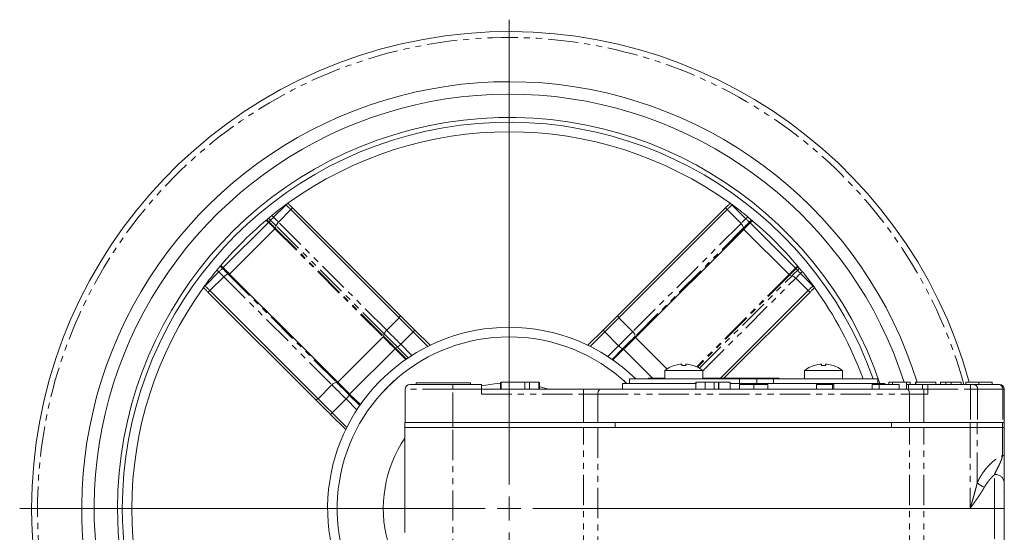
# Model space of a CAD drawing. Header units: millimetres. Extents: x 35 to 726, y 59 to 831.
# Tile 18 of 18: x 510 to 716, y 724 to 831. Entities that reach past the tile are written whole.
import ezdxf

# ---------------------------------------------------------------- set-up
doc = ezdxf.new("R2010")
doc.units = ezdxf.units.MM
doc.linetypes.add('PHANTOM', pattern=[12.7, 6.35, -1.27, 1.27, -1.27, 1.27, -1.27])

# ---------------------------------------------------------------- blocks, each defined once
blk = doc.blocks.new('SW_CENTERMARKSYMBOL_21')
at = {"color": 0, "linetype": 'Continuous', "lineweight": 0}
for p, q in [((0, 5), (0, 102.5)), ((0, 0), (0, 2.5)), ((-5, 0), (-102.5, 0)), ((0, 0), (-2.5, 0)), ((0, 0), (0, -2.5)), ((0, 0), (2.5, 0)), ((5, 0), (102.5, 0)), ((0, -5), (0, -102.5))]:
    blk.add_line(p, q, dxfattribs=at)

msp = doc.modelspace()

# ---------------------------------------------------------------- linework, layer by layer
at = {"color": 7, "linetype": 'Continuous', "lineweight": 15}
for p, q in [((562.78, 789.58), (565.39, 792.19)), ((565.39, 792.19), (565.34, 792.23)), ((565.39, 792.19), (565.68, 792.48)), ((565.68, 792.48), (565.75, 792.53)), ((658.43, 792.53), (658.5, 792.48)), ((658.5, 792.48), (658.79, 792.19)), ((658.84, 792.23), (658.79, 792.19)), ((658.79, 792.19), (661.7, 789.28)), ((566.4, 791.18), (563.79, 788.57)), ((566.71, 791.57), (566.36, 791.22)), ((589.04, 768.54), (566.36, 791.22)), ((566.71, 791.57), (589.39, 768.89)), ((634.79, 768.89), (657.47, 791.57)), ((657.82, 791.22), (635.14, 768.54)), ((657.47, 791.57), (657.82, 791.22)), ((660.69, 788.27), (657.78, 791.18)), ((552.22, 779.02), (561.71, 788.51)), ((561.82, 788.62), (562.15, 788.95)), ((662.44, 788.54), (662.58, 788.4)), ((663.07, 788.86), (662.59, 788.39)), ((662.59, 788.39), (672.09, 778.89)), ((563.05, 787.17), (553.56, 777.68)), ((563.29, 787.8), (563.13, 787.3)), ((638.58, 764.37), (661.26, 787.05)), ((661.23, 787.33), (661.25, 787.08)), ((670.75, 777.56), (661.26, 787.05)), ((548.42, 775.22), (551.32, 778.12)), ((551.74, 779.49), (552.22, 779.02)), ((552.06, 778.86), (552.2, 779)), ((553.27, 777.65), (553.53, 777.67)), ((576.23, 755), (553.56, 777.68)), ((672.19, 778.79), (672.52, 778.46)), ((673.16, 777.82), (675.76, 775.22)), ((552.33, 777.11), (549.43, 774.21)), ((671.38, 777.31), (670.88, 777.47)), ((674.75, 774.21), (672.15, 776.81)), ((548.07, 774.85), (548.12, 774.92)), ((548.12, 774.92), (548.42, 775.22)), ((548.37, 775.26), (548.42, 775.22)), ((549.03, 773.89), (549.39, 774.25)), ((571.71, 751.21), (549.03, 773.89)), ((549.39, 774.25), (572.07, 751.57)), ((656.36, 755.81), (674.79, 774.25)), ((675.15, 773.89), (657.07, 755.81)), ((675.15, 773.89), (674.79, 774.25)), ((675.76, 775.22), (675.81, 775.26)), ((675.76, 775.22), (676.06, 774.92)), ((589.08, 768.5), (586.47, 765.89)), ((589.39, 768.89), (589.04, 768.54)), ((635.14, 768.54), (634.79, 768.89)), ((638.01, 765.59), (635.1, 768.5)), ((589.42, 762.95), (592.02, 765.55)), ((592.04, 765.53), (592.39, 765.89)), ((595.08, 762.49), (592.04, 765.53)), ((592.39, 765.89), (595.55, 762.73)), ((628.63, 762.73), (631.79, 765.89)), ((632.14, 765.53), (629.1, 762.49)), ((631.79, 765.89), (632.14, 765.53)), ((632.16, 765.55), (635.06, 762.65)), ((585.73, 764.49), (576.23, 755)), ((585.81, 764.62), (585.97, 765.12)), ((645.17, 757.77), (638.58, 764.37)), ((578.71, 752.52), (588.21, 762.01)), ((588.73, 762.37), (588.32, 762.11)), ((633.86, 759.66), (636.1, 761.89)), ((636.1, 761.89), (642.17, 755.81)), ((644.7, 757.44), (644.7, 755.71)), ((652.7, 757.44), (644.7, 757.44)), ((652.7, 755.71), (652.7, 757.44)), ((673.98, 757.44), (673.98, 755.71)), ((681.98, 757.44), (673.98, 757.44)), ((681.98, 755.71), (681.98, 757.44)), ((585.28, 752.55), (588.06, 755.32)), ((610.34, 753.51), (610.34, 755.01)), ((610.45, 755.01), (610.45, 753.51)), ((615.37, 755.01), (610.45, 755.01)), ((615.37, 753.51), (615.37, 755.01)), ((616.39, 755.01), (615.37, 755.01)), ((616.39, 753.51), (616.39, 755.01)), ((618.34, 755.01), (616.39, 755.01)), ((618.34, 753.51), (618.34, 755.01)), ((618.45, 753.51), (618.45, 755.01)), ((636.12, 755.32), (636.73, 754.71)), ((637.34, 755.71), (637.34, 754.71)), ((660.35, 755.71), (637.34, 755.71)), ((641.31, 755.71), (641.31, 755.81)), ((644.22, 755.81), (641.31, 755.81)), ((644.22, 755.71), (644.22, 755.81)), ((644.55, 755.81), (644.22, 755.81)), ((644.55, 755.71), (644.55, 755.81)), ((644.7, 755.81), (644.55, 755.81)), ((651.25, 753.51), (651.25, 755.01)), ((652.7, 755.81), (653.33, 755.81)), ((653.17, 753.51), (653.17, 755.01)), ((653.33, 755.81), (653.33, 755.71)), ((653.33, 755.81), (654.08, 755.81)), ((654.08, 755.81), (654.08, 755.71)), ((654.08, 755.81), (658.96, 755.81)), ((655.98, 753.51), (655.98, 755.01)), ((655.98, 755.01), (656.07, 755.01)), ((656.07, 755.01), (656.07, 753.51)), ((658.43, 755.01), (658.43, 753.51)), ((658.96, 755.81), (658.96, 755.71)), ((658.96, 755.81), (663.95, 755.81)), ((660.35, 754.71), (660.35, 755.71)), ((660.35, 755.71), (664, 755.71)), ((663.95, 755.81), (663.95, 755.71)), ((663.95, 755.81), (668.69, 755.81)), ((664, 754.71), (664, 755.71)), ((664, 755.71), (667.47, 755.71)), ((667.47, 755.71), (667.47, 754.71)), ((689.34, 755.71), (667.47, 755.71)), ((668.69, 755.71), (668.69, 755.81)), ((689.34, 754.71), (689.34, 755.71)), ((691.66, 754.51), (691.66, 755.01)), ((692.39, 755.01), (691.66, 755.01)), ((692.39, 755.01), (692.39, 754.51)), ((695.34, 755.01), (692.39, 755.01)), ((695.34, 753.51), (695.34, 755.01)), ((696.12, 755.01), (695.34, 755.01)), ((696.12, 754.51), (696.12, 755.01)), ((697.21, 754.51), (697.21, 755.01)), ((697.3, 755.01), (697.21, 755.01)), ((697.3, 754.51), (697.3, 755.01)), ((701.48, 755.01), (697.3, 755.01)), ((701.48, 754.51), (701.48, 755.01)), ((702.48, 754.51), (702.48, 755.01)), ((703.56, 754.51), (703.56, 755.01)), ((706.84, 755.01), (704.69, 755.01)), ((706.84, 754.51), (706.84, 755.01)), ((707.75, 754.51), (707.75, 755.01)), ((710.52, 754.51), (710.52, 755.01)), ((713.3, 754.51), (713.3, 755.01)), ((575.01, 754.43), (572.11, 751.53)), ((590.34, 753.51), (590.34, 746.51)), ((592.67, 754.83), (592.67, 754.51)), ((604.01, 754.83), (592.67, 754.83)), ((600.34, 754.51), (606.34, 754.51)), ((604.01, 754.51), (604.01, 754.83)), ((606.34, 753.51), (606.34, 754.51)), ((606.34, 752.51), (606.34, 753.51)), ((606.34, 753.51), (627.68, 753.51)), ((620.35, 753.51), (618.34, 754.09)), ((635.84, 754.71), (635.84, 753.51)), ((651.34, 754.71), (635.84, 754.71)), ((661.78, 754.71), (658.34, 754.71)), ((660.34, 754.51), (660.34, 753.51)), ((660.34, 754.51), (663.34, 754.51)), ((661.78, 754.71), (664, 754.71)), ((663.34, 754.51), (663.34, 753.51)), ((663.34, 754.51), (666.34, 754.51)), ((664, 754.71), (666.11, 754.71)), ((690.84, 754.71), (666.11, 754.71)), ((666.34, 754.51), (666.34, 753.51)), ((676.47, 754.51), (676.47, 753.51)), ((676.47, 754.51), (679.85, 754.51)), ((679.85, 753.51), (679.85, 754.51)), ((679.85, 754.51), (680.16, 754.51)), ((680.16, 754.51), (680.16, 753.51)), ((688.18, 754.51), (688.18, 753.51)), ((688.18, 754.51), (689.6, 754.51)), ((689.6, 754.51), (689.6, 753.51)), ((689.6, 754.51), (693.84, 754.51)), ((690.84, 754.51), (690.84, 754.71)), ((690.84, 754.71), (690.84, 754.71)), ((693.84, 753.51), (693.84, 754.51)), ((695.34, 754.51), (695.34, 753.51)), ((695.34, 754.51), (695.8, 754.51)), ((695.8, 754.51), (695.8, 753.51)), ((695.8, 754.51), (698.73, 754.51)), ((698.73, 754.51), (698.73, 753.51)), ((698.73, 754.51), (699.84, 754.51)), ((699.01, 753.51), (699.84, 753.51)), ((699.84, 754.51), (699.84, 753.51)), ((699.84, 754.51), (708.73, 754.51)), ((699.84, 752.51), (699.84, 753.51)), ((715.84, 746.51), (715.84, 753.51)), ((572.07, 751.57), (571.71, 751.21)), ((575.05, 748.58), (577.96, 751.49)), ((580.95, 750.29), (578.71, 752.52)), ((574.72, 748.21), (575.07, 748.56)), ((577.88, 745.05), (574.72, 748.21)), ((575.07, 748.56), (578.11, 745.52)), ((590.29, 746.51), (590.29, 745.51)), ((590.29, 746.51), (600.29, 746.51)), ((590.29, 745.51), (590.29, 723.51)), ((590.29, 745.51), (600.29, 745.51)), ((600.29, 746.51), (627.68, 746.51)), ((600.29, 745.51), (627.68, 745.51)), ((627.68, 746.51), (600.34, 746.51)), ((630.7, 746.51), (627.68, 746.51)), ((627.68, 745.51), (630.7, 745.51)), ((630.7, 746.51), (695.99, 746.51)), ((630.7, 745.51), (695.99, 745.51)), ((634.36, 746.51), (634.36, 745.51)), ((692.22, 745.51), (692.22, 746.51)), ((699.01, 746.51), (695.99, 746.51)), ((695.99, 745.51), (699.01, 745.51)), ((699.01, 746.51), (708.73, 746.51)), ((699.01, 746.51), (708.68, 746.51)), ((699.01, 745.51), (708.68, 745.51)), ((710.18, 745.51), (708.68, 745.51)), ((708.73, 746.51), (710.23, 746.51)), ((710.18, 745.51), (715.46, 745.51)), ((710.23, 746.51), (715.51, 746.51)), ((715.46, 745.51), (715.79, 745.51)), ((715.51, 746.51), (715.84, 746.51)), ((715.79, 745.51), (715.79, 746.51)), ((715.79, 739.61), (715.79, 745.51)), ((715.79, 731.84), (715.71, 731.91)), ((715.79, 695.51), (715.79, 728.51))]:
    msp.add_line(p, q, dxfattribs=at)
at = {"color": 8, "linetype": 'PHANTOM', "lineweight": 0}
for p, q in [((561.24, 788.98), (561.71, 788.51)), ((561.36, 789.07), (561.82, 788.62)), ((561.72, 789.37), (562.15, 788.95)), ((562.78, 789.58), (562.41, 789.95)), ((586.47, 765.89), (563.79, 788.57)), ((660.69, 788.27), (638.01, 765.59)), ((661.7, 789.28), (662.09, 789.68)), ((662.44, 788.54), (662.9, 789.01)), ((662.58, 788.4), (663.05, 788.88)), ((563.05, 787.17), (585.73, 764.49)), ((563.13, 787.3), (585.81, 764.62)), ((585.97, 765.12), (563.29, 787.8)), ((661.23, 787.33), (638.55, 764.65)), ((661.25, 787.08), (638.57, 764.4)), ((551.32, 778.12), (550.92, 778.52)), ((552.06, 778.86), (551.6, 779.32)), ((552.2, 779), (551.73, 779.48)), ((553.27, 777.65), (575.95, 754.97)), ((553.53, 777.67), (576.21, 755)), ((672.55, 779.36), (672.09, 778.89)), ((672.65, 779.24), (672.19, 778.79)), ((672.95, 778.89), (672.52, 778.46)), ((673.16, 777.82), (673.52, 778.19)), ((552.33, 777.11), (575.01, 754.43)), ((670.75, 777.56), (651.42, 758.22)), ((670.88, 777.47), (651.56, 758.15)), ((651.99, 757.92), (671.38, 777.31)), ((652.7, 757.37), (672.15, 776.81)), ((638.57, 764.4), (638.55, 764.65)), ((588.21, 762.01), (590.46, 759.76)), ((588.32, 762.11), (590.59, 759.85)), ((590.98, 760.11), (588.73, 762.37)), ((591.75, 760.61), (589.42, 762.95)), ((635.06, 762.65), (632.79, 760.38)), ((635.89, 761.99), (633.68, 759.79)), ((636.08, 761.9), (633.84, 759.67)), ((636.08, 761.9), (635.89, 761.99)), ((576.21, 755), (575.95, 754.97)), ((655.09, 753.51), (655.09, 755.01)), ((704.69, 754.51), (704.69, 755.01)), ((600.34, 753.51), (590.34, 753.51)), ((600.34, 754.51), (600.34, 753.51)), ((600.34, 746.51), (600.34, 753.51)), ((600.34, 753.51), (606.34, 753.51)), ((627.68, 753.51), (627.68, 752.51)), ((699.01, 753.51), (699.01, 752.51)), ((699.84, 753.51), (708.73, 753.51)), ((708.73, 753.51), (708.73, 754.51)), ((708.73, 753.51), (710.23, 753.51)), ((708.73, 753.51), (708.73, 746.51)), ((710.23, 753.51), (710.23, 746.51)), ((710.23, 753.51), (715.51, 753.51)), ((715.51, 753.51), (715.51, 746.51)), ((715.84, 753.51), (715.51, 753.51)), ((577.96, 751.49), (580.22, 749.22)), ((578.7, 752.5), (578.61, 752.31)), ((578.61, 752.31), (580.82, 750.1)), ((578.7, 752.5), (580.93, 750.27)), ((606.34, 752.51), (627.68, 752.51)), ((627.68, 752.51), (630.7, 752.51)), ((627.68, 746.51), (627.68, 752.51)), ((630.7, 752.51), (695.99, 752.51)), ((630.7, 752.51), (630.7, 746.51)), ((695.99, 746.51), (695.99, 752.51)), ((695.99, 752.51), (699.01, 752.51)), ((699.01, 752.51), (699.01, 746.51)), ((699.01, 752.51), (699.84, 752.51)), ((600.29, 745.51), (600.29, 746.51)), ((600.29, 713.27), (600.29, 745.51)), ((627.68, 716.51), (627.68, 745.51)), ((630.7, 745.51), (630.7, 716.51)), ((695.99, 716.51), (695.99, 745.51)), ((699.01, 716.51), (699.01, 745.51)), ((708.68, 746.51), (708.68, 745.51)), ((708.68, 745.51), (708.68, 728.51)), ((710.18, 746.51), (710.18, 745.51)), ((710.18, 733.93), (710.18, 745.51)), ((715.46, 746.51), (715.46, 745.51)), ((715.46, 745.51), (715.46, 739.61)), ((715.46, 739.61), (715.79, 739.61)), ((713.79, 728.51), (713.79, 735.63)), ((708.68, 728.51), (713.79, 728.51)), ((713.79, 728.51), (713.79, 695.51)), ((715.79, 728.51), (713.79, 728.51))]:
    msp.add_line(p, q, dxfattribs=at)
at = {"color": 7, "linetype": 'Continuous', "lineweight": 15, "flags": 128}
for points in [[(566.36, 791.22), (566.25, 791.32), (566.14, 791.43), (566.03, 791.55), (565.91, 791.67), (565.78, 791.79), (565.65, 791.92), (565.52, 792.05), (565.39, 792.19)], [(565.75, 792.53), (565.88, 792.4), (566.01, 792.27), (566.14, 792.14), (566.26, 792.02), (566.38, 791.9), (566.5, 791.78), (566.61, 791.67), (566.71, 791.57)], [(657.47, 791.57), (657.57, 791.67), (657.68, 791.78), (657.8, 791.9), (657.92, 792.02), (658.04, 792.14), (658.17, 792.27), (658.3, 792.4), (658.43, 792.53)], [(658.79, 792.19), (658.66, 792.05), (658.53, 791.92), (658.4, 791.79), (658.27, 791.67), (658.15, 791.55), (658.04, 791.43), (657.93, 791.32), (657.82, 791.22)], [(561.71, 788.51), (561.73, 788.53), (561.74, 788.54), (561.75, 788.56), (561.77, 788.57), (561.78, 788.58), (561.79, 788.6), (561.81, 788.61), (561.82, 788.62)], [(562.15, 788.95), (562.21, 789.01), (562.28, 789.08), (562.35, 789.15), (562.43, 789.23), (562.52, 789.32), (562.6, 789.4), (562.69, 789.49), (562.78, 789.58)], [(661.26, 787.05), (661.4, 787.2), (661.56, 787.35), (661.72, 787.51), (661.88, 787.68), (662.06, 787.85), (662.23, 788.03), (662.41, 788.2), (662.59, 788.39)], [(661.7, 789.28), (661.81, 789.17), (661.92, 789.06), (662.03, 788.96), (662.13, 788.86), (662.22, 788.76), (662.3, 788.68), (662.38, 788.61), (662.44, 788.54)], [(551.32, 778.12), (551.43, 778.23), (551.54, 778.34), (551.65, 778.45), (551.75, 778.55), (551.84, 778.64), (551.93, 778.73), (552, 778.8), (552.06, 778.86)], [(553.56, 777.68), (553.41, 777.83), (553.25, 777.98), (553.09, 778.14), (552.93, 778.31), (552.75, 778.48), (552.58, 778.66), (552.4, 778.84), (552.22, 779.02)], [(672.09, 778.89), (672.1, 778.88), (672.12, 778.86), (672.13, 778.85), (672.15, 778.84), (672.16, 778.82), (672.17, 778.81), (672.18, 778.8), (672.19, 778.79)], [(672.52, 778.46), (672.59, 778.4), (672.65, 778.33), (672.73, 778.25), (672.81, 778.17), (672.89, 778.09), (672.98, 778), (673.07, 777.91), (673.16, 777.82)], [(549.03, 773.89), (548.93, 774), (548.82, 774.11), (548.71, 774.22), (548.59, 774.34), (548.46, 774.46), (548.34, 774.59), (548.21, 774.72), (548.07, 774.85)], [(548.42, 775.22), (548.55, 775.08), (548.68, 774.95), (548.81, 774.82), (548.94, 774.7), (549.06, 774.58), (549.17, 774.46), (549.28, 774.35), (549.39, 774.25)], [(674.79, 774.25), (674.9, 774.35), (675.01, 774.46), (675.12, 774.58), (675.24, 774.7), (675.37, 774.82), (675.5, 774.95), (675.63, 775.08), (675.76, 775.22)], [(676.11, 774.85), (675.97, 774.72), (675.84, 774.59), (675.72, 774.46), (675.59, 774.34), (675.47, 774.22), (675.36, 774.11), (675.25, 774), (675.15, 773.89)], [(592.04, 765.53), (591.64, 765.93), (591.24, 766.33), (590.85, 766.73), (590.46, 767.11), (590.08, 767.49), (589.72, 767.86), (589.37, 768.21), (589.04, 768.54)], [(592.39, 765.89), (591.99, 766.29), (591.6, 766.69), (591.2, 767.08), (590.82, 767.47), (590.44, 767.84), (590.07, 768.21), (589.72, 768.56), (589.39, 768.89)], [(634.79, 768.89), (634.46, 768.56), (634.11, 768.21), (633.74, 767.84), (633.36, 767.47), (632.98, 767.08), (632.58, 766.69), (632.19, 766.29), (631.79, 765.89)], [(635.14, 768.54), (634.81, 768.21), (634.46, 767.86), (634.1, 767.49), (633.72, 767.11), (633.33, 766.73), (632.94, 766.33), (632.54, 765.93), (632.14, 765.53)], [(638.58, 764.37), (638.3, 764.1), (638.02, 763.81), (637.72, 763.51), (637.41, 763.2), (637.09, 762.88), (636.76, 762.55), (636.43, 762.22), (636.1, 761.89)], [(576.23, 755), (576.51, 754.73), (576.79, 754.44), (577.09, 754.14), (577.4, 753.83), (577.72, 753.51), (578.05, 753.18), (578.38, 752.85), (578.71, 752.52)], [(610.34, 754.78), (609.03, 754.66), (606.34, 754.21)], [(571.71, 751.21), (572.05, 750.88), (572.4, 750.53), (572.76, 750.17), (573.14, 749.79), (573.52, 749.4), (573.92, 749.01), (574.32, 748.61), (574.72, 748.21)], [(572.07, 751.57), (572.4, 751.23), (572.75, 750.88), (573.11, 750.52), (573.49, 750.14), (573.88, 749.76), (574.27, 749.36), (574.67, 748.96), (575.07, 748.56)]]:
    msp.add_lwpolyline(points, dxfattribs=at)
at = {"color": 8, "linetype": 'PHANTOM', "lineweight": 0, "flags": 128}
for points in [[(561.71, 788.51), (561.89, 788.33), (562.07, 788.15), (562.25, 787.97), (562.42, 787.8), (562.59, 787.64), (562.75, 787.48), (562.9, 787.32), (563.05, 787.17)], [(561.82, 788.62), (562, 788.44), (562.17, 788.26), (562.35, 788.09), (562.51, 787.92), (562.68, 787.76), (562.84, 787.6), (562.99, 787.45), (563.13, 787.3)], [(562.15, 788.95), (562.3, 788.79), (562.46, 788.64), (562.61, 788.48), (562.75, 788.34), (562.9, 788.2), (563.03, 788.06), (563.16, 787.93), (563.29, 787.8)], [(562.78, 789.58), (562.92, 789.44), (563.06, 789.31), (563.19, 789.17), (563.32, 789.04), (563.45, 788.92), (563.57, 788.8), (563.68, 788.68), (563.79, 788.57)], [(660.69, 788.27), (660.79, 788.38), (660.91, 788.5), (661.03, 788.62), (661.16, 788.74), (661.29, 788.87), (661.42, 789.01), (661.56, 789.14), (661.7, 789.28)], [(661.23, 787.33), (661.36, 787.47), (661.5, 787.6), (661.64, 787.75), (661.79, 787.9), (661.95, 788.06), (662.11, 788.21), (662.27, 788.38), (662.44, 788.54)], [(661.25, 787.08), (661.4, 787.22), (661.55, 787.38), (661.71, 787.53), (661.87, 787.7), (662.04, 787.87), (662.22, 788.04), (662.4, 788.22), (662.58, 788.4)], [(552.33, 777.11), (552.22, 777.22), (552.11, 777.33), (551.99, 777.46), (551.86, 777.58), (551.73, 777.71), (551.6, 777.84), (551.46, 777.98), (551.32, 778.12)], [(553.27, 777.65), (553.14, 777.78), (553, 777.92), (552.85, 778.07), (552.7, 778.22), (552.55, 778.37), (552.39, 778.53), (552.23, 778.7), (552.06, 778.86)], [(553.53, 777.67), (553.38, 777.82), (553.23, 777.97), (553.07, 778.13), (552.9, 778.3), (552.73, 778.47), (552.56, 778.64), (552.38, 778.82), (552.2, 779)], [(672.09, 778.89), (671.9, 778.71), (671.73, 778.53), (671.55, 778.36), (671.38, 778.18), (671.21, 778.02), (671.05, 777.86), (670.9, 777.7), (670.75, 777.56)], [(672.19, 778.79), (672.01, 778.61), (671.84, 778.43), (671.66, 778.26), (671.5, 778.09), (671.33, 777.93), (671.17, 777.77), (671.02, 777.62), (670.88, 777.47)], [(672.52, 778.46), (672.36, 778.3), (672.21, 778.15), (672.06, 778), (671.91, 777.85), (671.77, 777.71), (671.63, 777.57), (671.5, 777.44), (671.38, 777.31)], [(673.16, 777.82), (673.02, 777.68), (672.88, 777.55), (672.75, 777.41), (672.62, 777.28), (672.49, 777.16), (672.37, 777.04), (672.26, 776.92), (672.15, 776.81)], [(586.47, 765.89), (586.8, 765.57), (587.14, 765.22), (587.5, 764.87), (587.87, 764.5), (588.25, 764.12), (588.64, 763.73), (589.03, 763.34), (589.42, 762.95)], [(635.06, 762.65), (635.45, 763.04), (635.84, 763.43), (636.23, 763.82), (636.61, 764.2), (636.98, 764.57), (637.34, 764.92), (637.68, 765.27), (638.01, 765.59)], [(588.21, 762.01), (587.88, 762.35), (587.54, 762.68), (587.22, 763), (586.9, 763.32), (586.59, 763.64), (586.29, 763.94), (586, 764.22), (585.73, 764.49)], [(585.81, 764.62), (586.09, 764.35), (586.38, 764.06), (586.68, 763.75), (587, 763.44), (587.32, 763.11), (587.65, 762.78), (587.99, 762.45), (588.32, 762.11)], [(588.73, 762.37), (588.36, 762.73), (587.99, 763.1), (587.63, 763.46), (587.27, 763.82), (586.93, 764.16), (586.59, 764.5), (586.27, 764.82), (585.97, 765.12)], [(638.55, 764.65), (638.25, 764.36), (637.94, 764.05), (637.62, 763.73), (637.29, 763.4), (636.94, 763.05), (636.59, 762.7), (636.24, 762.35), (635.89, 761.99)], [(638.57, 764.4), (638.3, 764.12), (638.01, 763.83), (637.71, 763.53), (637.39, 763.22), (637.07, 762.9), (636.74, 762.57), (636.41, 762.24), (636.08, 761.9)], [(575.95, 754.97), (576.24, 754.68), (576.55, 754.37), (576.87, 754.05), (577.21, 753.71), (577.55, 753.37), (577.9, 753.02), (578.26, 752.67), (578.61, 752.31)], [(576.21, 755), (576.48, 754.72), (576.77, 754.43), (577.07, 754.13), (577.39, 753.82), (577.71, 753.5), (578.04, 753.17), (578.37, 752.83), (578.7, 752.5)], [(577.96, 751.49), (577.56, 751.88), (577.17, 752.27), (576.79, 752.65), (576.41, 753.03), (576.04, 753.4), (575.68, 753.76), (575.34, 754.11), (575.01, 754.43)], [(631.3, 753.51), (631.19, 753.5), (631.07, 753.44), (630.97, 753.35), (630.88, 753.22), (630.8, 753.07), (630.75, 752.9), (630.71, 752.71), (630.7, 752.51)], [(695.38, 753.51), (695.5, 753.5), (695.61, 753.44), (695.72, 753.35), (695.81, 753.22), (695.88, 753.07), (695.94, 752.9), (695.97, 752.71), (695.99, 752.51)]]:
    msp.add_lwpolyline(points, dxfattribs=at)
at = {"color": 7, "linetype": 'Continuous', "lineweight": 15}
for centre, radius, start, end in [((612.09, 728.51), 100, 15.382, 180), ((612.09, 728.51), 89.5, 17.2229, 290.4019), ((612.09, 728.51), 86.9, 17.7552, 289.985), ((612.09, 728.51), 82.01, 18.6321, 180), ((612.09, 728.51), 81, 19.6213, 180), ((612.09, 728.51), 79, 54.104, 125.896), ((612.09, 728.51), 79, 129.2044, 140.5078), ((565.18, 787.12), 2.01, 133.5646, 159.9915), ((659.52, 786.98), 1.74, 11.6828, 48.0259), ((612.09, 728.51), 79, 39.2044, 50.5078), ((562.82, 787.42), 0.335, 313.5603, 339.9965), ((553.62, 775.95), 1.74, 101.6853, 138.0264), ((670.99, 777.79), 0.335, 223.5703, 249.996), ((670.69, 775.43), 2.01, 43.5652, 69.9918), ((612.09, 728.51), 79, 144.104, 215.896), ((612.09, 728.51), 79, 20.1393, 35.896), ((612.09, 728.51), 38, 90, 252.7004), ((587.86, 764.44), 2.01, 133.5665, 159.9904), ((612.09, 728.51), 38, 45.7079, 90), ((636.84, 764.3), 1.74, 11.6846, 48.0241), ((612.09, 728.51), 36, 90, 251.7062), ((585.5, 764.74), 0.335, 313.5792, 339.9776), ((612.09, 728.51), 36, 46.7004, 90), ((588.74, 761.5), 0.739, 124.1144, 135.7996), ((586.23, 766.04), 4.44, 304.1303, 315.7977), ((637.72, 765.15), 3.65, 223.2401, 239.8135), ((648.7, 752.31), 6.5, 108.0478, 127.9799), ((648.7, 752.31), 6.49, 96.5522, 108.0324), ((648.7, 752.31), 6.49, 71.9676, 83.4478), ((648.7, 752.31), 6.5, 52.0201, 71.9607), ((677.98, 752.31), 6.5, 108.0478, 127.9799), ((677.98, 752.31), 6.49, 96.5522, 108.0324), ((677.98, 752.31), 6.49, 71.9676, 83.4478), ((677.98, 752.31), 6.5, 52.0201, 71.9607), ((576.3, 753.27), 1.74, 101.6798, 138.0291), ((591.34, 753.51), 1, 90, 180), ((714.84, 753.51), 1, 0, 90), ((575.45, 754.15), 3.65, 313.2375, 329.8171), ((612.09, 728.51), 26.33, 145.894, 244.5836), ((612.09, 728.51), 100, 180, 287.2607), ((612.09, 728.51), 82.01, 180, 291.2336), ((612.09, 728.51), 81, 180, 291.5102)]:
    msp.add_arc(centre, radius, start, end, dxfattribs=at)
at = {"color": 8, "linetype": 'PHANTOM', "lineweight": 0}
for centre, radius, start, end in [((612.09, 728.51), 98.77, 15.2624, 287.5168), ((668.78, 794.59), 8.76, 224.9251, 225.0732), ((661.39, 787.09), 0.14, 185.9691, 197.098), ((557.91, 773.31), 8.06, 134.9196, 135.0804), ((553.51, 777.82), 0.143, 276.0712, 286.993), ((638.71, 764.41), 0.14, 185.9756, 197.1215), ((635.98, 761.71), 0.218, 57.5225, 63.6952), ((576.19, 755.14), 0.142, 276.0648, 287.0057), ((709.34, 753.62), 0.903, 353.0458, 80.7129), ((714.59, 753.59), 0.929, 355.3172, 84.3877), ((578.89, 752.41), 0.207, 147.371, 153.8739), ((714.01, 733.84), 1.8, 9.365, 96.9975), ((712.99, 736.74), 3.98, 225.0138, 250.7461)]:
    msp.add_arc(centre, radius, start, end, dxfattribs=at)
at = {"color": 7, "linetype": 'Continuous', "lineweight": 15}
for centre, major_axis, start_param, end_param in [((613.29, 727.32), (57.06, -57.06), 2.992286, 3.038327), ((613.29, 727.32), (57.06, -57.06), 2.987097, 2.992311), ((610.89, 727.32), (57.06, 57.06), 0.149282, 0.154496), ((610.89, 727.32), (57.06, 57.06), 0.097999, 0.149306), ((613.29, 727.32), (57.06, -57.06), 3.239592, 3.290899), ((610.89, 727.32), (57.06, 57.06), 6.133879, 6.17992), ((613.29, 727.32), (57.06, -57.06), 3.290874, 3.296088), ((610.89, 727.32), (57.06, 57.06), 6.12869, 6.133904)]:
    msp.add_ellipse(centre, major_axis=major_axis, ratio=0.99978, start_param=start_param, end_param=end_param, dxfattribs=at)
for points in [[(562.41, 789.95), (562.32, 789.88), (562.24, 789.8), (562.15, 789.73)], [(662.33, 789.48), (662.25, 789.55), (662.18, 789.61), (662.09, 789.68)], [(551.12, 778.76), (551.06, 778.68), (550.99, 778.6), (550.92, 778.52)], [(673.52, 778.19), (673.45, 778.28), (673.38, 778.37), (673.31, 778.45)], [(676.06, 774.92), (676.07, 774.9), (676.09, 774.88), (676.11, 774.85)], [(648.26, 758.76), (648.26, 758.71), (648.26, 758.62), (648.26, 758.48)], [(648.26, 758.48), (648.56, 758.5), (648.85, 758.5), (649.14, 758.48)], [(649.14, 758.76), (649.14, 758.71), (649.14, 758.62), (649.14, 758.48)], [(677.54, 758.76), (677.54, 758.71), (677.54, 758.62), (677.54, 758.48)], [(677.54, 758.48), (677.84, 758.5), (678.13, 758.5), (678.42, 758.48)], [(678.42, 758.76), (678.42, 758.71), (678.42, 758.62), (678.42, 758.48)], [(709.48, 754.51), (709.29, 754.51), (709.02, 754.51), (708.73, 754.51)], [(715.79, 728.51), (715.79, 730.66), (715.79, 732.71), (715.79, 734.13)]]:
    msp.add_open_spline(points, degree=3, dxfattribs=at)
for points, knots in [([(647.96, 758.76), (648.04, 758.77), (648.12, 758.77), (648.23, 758.77), (648.26, 758.77), (648.26, 758.76)], [0, 0, 0, 0, 0.5, 0.5, 1, 1, 1, 1]), ([(649.14, 758.76), (649.14, 758.77), (649.18, 758.77), (649.29, 758.77), (649.36, 758.77), (649.44, 758.76)], [0, 0, 0, 0, 0.5, 0.5, 1, 1, 1, 1]), ([(677.24, 758.76), (677.32, 758.77), (677.4, 758.77), (677.51, 758.77), (677.54, 758.77), (677.54, 758.76)], [0, 0, 0, 0, 0.5, 0.5, 1, 1, 1, 1]), ([(678.42, 758.76), (678.42, 758.77), (678.45, 758.77), (678.57, 758.77), (678.64, 758.77), (678.72, 758.76)], [0, 0, 0, 0, 0.5, 0.5, 1, 1, 1, 1]), ([(653.17, 755.01), (652.91, 755.01), (652.46, 755.01), (651.89, 755.01), (651.5, 755.01), (651.28, 755.01), (651.26, 755.01), (651.25, 755.01)], [0, 0, 0, 0, 0.242072, 0.433213, 0.624193, 0.815161, 1, 1, 1, 1]), ([(655.09, 755.01), (655.02, 755.01), (654.88, 755.01), (654.52, 755.01), (653.95, 755.01), (653.48, 755.01), (653.23, 755.01), (653.17, 755.01)], [0, 0, 0, 0, 0.2553359, 0.5140775, 0.7426403, 0.9381046, 1, 1, 1, 1]), ([(655.88, 755.01), (655.82, 755.01), (655.67, 755.01), (655.44, 755.01), (655.27, 755.01), (655.15, 755.01), (655.09, 755.01)], [0, 0, 0, 0, 0.109729, 0.279486, 0.636214, 1, 1, 1, 1]), ([(658.43, 755.01), (658.4, 755.01), (658.36, 755.01), (657.91, 755.01), (657.36, 755.01), (656.72, 755.01), (656.28, 755.01), (656.07, 755.01)], [0, 0, 0, 0, 0.276669, 0.461729, 0.646642, 0.834382, 1, 1, 1, 1]), ([(703.56, 755.01), (703.41, 755.01), (703.1, 755.01), (702.77, 755.01), (702.52, 755.01), (702.49, 755.01), (702.48, 755.01)], [0, 0, 0, 0, 0.219883, 0.44005, 0.67463, 1, 1, 1, 1]), ([(704.69, 755.01), (704.59, 755.01), (704.4, 755.01), (704.02, 755.01), (703.75, 755.01), (703.56, 755.01)], [0, 0, 0, 0, 0.250644, 0.501287, 1, 1, 1, 1]), ([(710.52, 755.01), (710.27, 755.01), (709.71, 755.01), (708.95, 755.01), (708.29, 755.01), (707.83, 755.01), (707.78, 755.01), (707.75, 755.01)], [0, 0, 0, 0, 0.1493749, 0.3303076, 0.49505, 0.7281664, 1, 1, 1, 1]), ([(713.3, 755.01), (713.25, 755.01), (713.19, 755.01), (712.46, 755.01), (711.72, 755.01), (711.01, 755.01), (710.62, 755.01), (710.52, 755.01)], [0, 0, 0, 0, 0.3991782, 0.5840761, 0.7693862, 0.9446442, 1, 1, 1, 1]), ([(591.34, 754.51), (591.34, 754.51), (591.35, 754.51), (591.36, 754.51), (591.38, 754.51), (591.41, 754.51), (591.45, 754.51), (591.53, 754.51), (591.68, 754.51), (591.97, 754.51), (592.34, 754.51), (592.96, 754.51), (593.93, 754.51), (595.14, 754.51), (596.2, 754.51), (597.01, 754.51), (597.85, 754.51), (598.6, 754.51), (599.25, 754.51), (599.79, 754.51), (600.16, 754.51), (600.34, 754.51)], [0, 0, 0, 0, 0.019463, 0.038888, 0.058293, 0.077695, 0.097114, 0.116567, 0.178311, 0.240094, 0.304413, 0.368769, 0.500007, 0.631244, 0.695563, 0.75992, 0.821665, 0.883447, 0.922297, 0.9611, 1, 1, 1, 1]), ([(627.68, 753.51), (627.76, 753.51), (627.92, 753.51), (628.17, 753.51), (628.41, 753.51), (628.65, 753.51), (628.89, 753.51), (629.12, 753.51), (629.36, 753.51), (629.67, 753.51), (630.05, 753.51), (630.49, 753.51), (630.91, 753.51), (631.17, 753.51), (631.3, 753.51)], [0, 0, 0, 0, 0.062883, 0.125452, 0.187809, 0.250058, 0.312303, 0.374648, 0.437196, 0.50005, 0.625376, 0.749923, 0.874521, 1, 1, 1, 1]), ([(631.3, 753.51), (631.5, 753.51), (631.9, 753.51), (632.51, 753.51), (633.11, 753.51), (633.73, 753.51), (634.35, 753.51), (634.98, 753.51), (635.61, 753.51), (636.25, 753.51), (636.89, 753.51), (637.54, 753.51), (639.22, 753.51), (642.01, 753.51), (646.02, 753.51), (650.19, 753.51), (654.5, 753.51), (658.9, 753.51), (663.34, 753.51), (667.79, 753.51), (672.19, 753.51), (676.5, 753.51), (680.67, 753.51), (684.68, 753.51), (687.65, 753.51), (689.69, 753.51), (690.87, 753.51), (692.02, 753.51), (693.16, 753.51), (694.29, 753.51), (695.02, 753.51), (695.38, 753.51)], [0, 0, 0, 0, 0.010856, 0.021702, 0.03254, 0.043372, 0.054202, 0.06503, 0.075859, 0.086691, 0.097529, 0.108374, 0.119228, 0.181239, 0.243258, 0.306992, 0.370732, 0.435363, 0.500001, 0.564632, 0.62927, 0.693003, 0.756744, 0.818756, 0.880774, 0.900664, 0.920529, 0.940382, 0.960236, 0.980104, 1, 1, 1, 1]), ([(695.38, 753.51), (695.45, 753.51), (695.58, 753.51), (695.78, 753.51), (695.99, 753.51), (696.2, 753.51), (696.42, 753.51), (696.64, 753.51), (696.86, 753.51), (697.17, 753.51), (697.56, 753.51), (698.04, 753.51), (698.52, 753.51), (698.85, 753.51), (699.01, 753.51)], [0, 0, 0, 0, 0.062883, 0.125452, 0.187809, 0.250058, 0.312303, 0.374648, 0.437196, 0.50005, 0.625376, 0.749923, 0.874521, 1, 1, 1, 1]), ([(709.48, 754.51), (709.65, 754.51), (710, 754.51), (710.5, 754.51), (711, 754.51), (711.48, 754.51), (711.96, 754.51), (712.44, 754.51), (712.9, 754.51), (713.36, 754.51), (713.81, 754.51), (714.25, 754.51), (714.53, 754.51), (714.68, 754.51)], [0, 0, 0, 0, 0.091018, 0.181971, 0.272873, 0.363738, 0.454582, 0.545418, 0.636262, 0.727127, 0.818029, 0.908982, 1, 1, 1, 1]), ([(715.79, 734.13), (715.79, 734.52), (715.79, 734.91), (715.79, 735.71), (715.79, 736.11), (715.79, 736.76), (715.79, 736.98), (715.79, 737.45), (715.79, 737.69), (715.79, 738.2), (715.79, 738.46), (715.79, 739.02), (715.79, 739.31), (715.79, 739.61)], [0, 0, 0, 0, 0.25, 0.25, 0.5, 0.5, 0.625, 0.625, 0.75, 0.75, 0.875, 0.875, 1, 1, 1, 1])]:
    msp.add_open_spline(points, degree=3, knots=knots, dxfattribs=at)
at = {"color": 8, "linetype": 'PHANTOM', "lineweight": 0}
for points, knots in [([(710.18, 733.93), (710.22, 734.02), (710.3, 734.2), (710.43, 734.46), (710.57, 734.71), (710.7, 734.96), (710.85, 735.21), (711, 735.46), (711.15, 735.7), (711.46, 736.16), (711.94, 736.81), (712.61, 737.57), (713.31, 738.24), (713.9, 738.71), (714.38, 739.04), (714.74, 739.26), (715.1, 739.45), (715.34, 739.56), (715.46, 739.61)], [0, 0, 0, 0, 0.030498, 0.061147, 0.091971, 0.122993, 0.154234, 0.185717, 0.217463, 0.249493, 0.373351, 0.499579, 0.623788, 0.748955, 0.811872, 0.874611, 0.937283, 1, 1, 1, 1]), ([(715.46, 739.61), (715.44, 739.45), (715.41, 739.3), (715.32, 738.98), (715.27, 738.82), (715.15, 738.5), (715.08, 738.35), (714.94, 738.03), (714.87, 737.88), (714.64, 737.4), (714.47, 737.07), (714.14, 736.38), (713.96, 736.01), (713.79, 735.63)], [0, 0, 0, 0, 0.125, 0.125, 0.25, 0.25, 0.375, 0.375, 0.5, 0.5, 0.75, 0.75, 1, 1, 1, 1]), ([(713.79, 735.63), (713.72, 735.56), (713.58, 735.43), (713.38, 735.23), (713.19, 735.03), (713.01, 734.83), (712.84, 734.64), (712.63, 734.39), (712.39, 734.08), (712.14, 733.72), (711.9, 733.36), (711.75, 733.11), (711.68, 732.99)], [0, 0, 0, 0, 0.089914, 0.177178, 0.2618, 0.343787, 0.423148, 0.499892, 0.632336, 0.759786, 0.882314, 1, 1, 1, 1]), ([(708.68, 728.51), (708.73, 728.68), (708.82, 729.01), (708.96, 729.47), (709.09, 729.9), (709.2, 730.29), (709.3, 730.64), (709.39, 730.95), (709.52, 731.4), (709.68, 731.98), (709.87, 732.68), (710.03, 733.33), (710.13, 733.73), (710.18, 733.93)], [0, 0, 0, 0, 0.092703, 0.178335, 0.256896, 0.328385, 0.392803, 0.450151, 0.500427, 0.640618, 0.770601, 0.89039, 1, 1, 1, 1]), ([(711.68, 732.99), (711.64, 732.92), (711.56, 732.78), (711.43, 732.56), (711.3, 732.34), (711.16, 732.12), (710.95, 731.79), (710.66, 731.34), (710.29, 730.79), (709.89, 730.22), (709.52, 729.69), (709.11, 729.11), (708.84, 728.73), (708.68, 728.51)], [0, 0, 0, 0, 0.047628, 0.096423, 0.146394, 0.197555, 0.249915, 0.367815, 0.498791, 0.616436, 0.749343, 0.853601, 1, 1, 1, 1])]:
    msp.add_open_spline(points, degree=3, knots=knots, dxfattribs=at)

# ---------------------------------------------------------------- block references
at = {"color": 7, "linetype": 'Continuous', "lineweight": 0}
msp.add_blockref('SW_CENTERMARKSYMBOL_21', (612.09, 728.51), dxfattribs=at)

doc.saveas('drawing.dxf')
